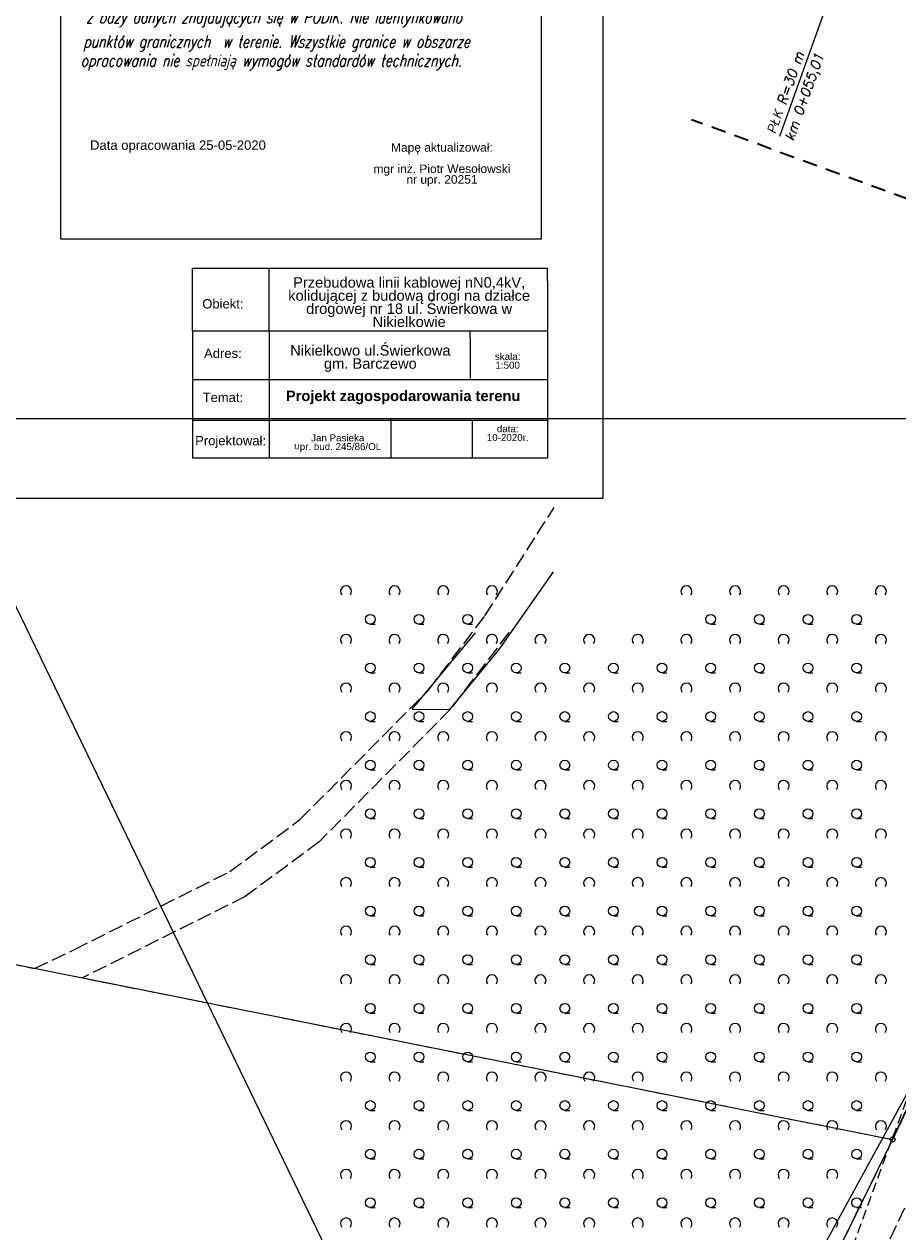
# Model space of a CAD drawing. Header units: metres. Extents: x 7471162 to 7473271, y 5962027 to 5964034.
# Tile 45 of 75: x 7472061 to 7472151, y 5963672 to 5963796. Entities that reach past the tile are written whole.
import ezdxf
from ezdxf.enums import TextEntityAlignment as Align

# ---------------------------------------------------------------- set-up
doc = ezdxf.new("R2010")
doc.units = ezdxf.units.M
doc.header["$MEASUREMENT"] = 0
for name, pattern in [('2_1', [0]), ('2_KTJZ01', [2, 1.5, -0.5]), ('2_PTTL', [1.5, 1, -0.5]), ('2_PTWP03', [0]), ('4', [2.5, 1.5, -1]), ('4_SUPT_01', [0]), ('DASHED', [19.05, 12.7, -6.35]), ('GDE', [0]), ('GUK', [2, 1.5, -0.5])]:
    doc.linetypes.add(name, pattern=pattern)
doc.layers.get('0').update_dxf_attribs({"color": 250, "linetype": 'CONTINUOUS', "lineweight": 100})
doc.layers.get('Defpoints').update_dxf_attribs({"linetype": 'CONTINUOUS'})
for name, color, linetype, lineweight in [('01_wymiary', 7, 'CONTINUOUS', 0), ('111opisy', 7, 'CONTINUOUS', 25), ('Dzialki', 7, 'GDE', 18), ('Kontury', 90, 'GUK', 18), ('KTJZ_L_0', 7, '2_KTJZ01', 18), ('LINIE_L_1', 90, '4', 35), ('PROJ. LINIA KABLOWA nn', 1, 'DASHED', 40), ('PTTL_L_3', 7, '2_PTTL', 18), ('PTWP_L_2', 141, '2_1', 18), ('Punkty', 7, 'CONTINUOUS', 18), ('SUPT_L_0', 30, '4_SUPT_01', 18)]:
    doc.layers.add(name, color=color, linetype=linetype, lineweight=lineweight)
doc.layers.add('1900723-RAMKA 4 1_500', color=7, linetype='CONTINUOUS')
doc.layers.add('dr_uchwyty', color=7, linetype='CONTINUOUS')
doc.styles.add('ARIAL', font='ariali.ttf', dxfattribs={"height": 2.5})
doc.styles.add('Opis', font='arial.ttf')
doc.styles.get("Standard").update_dxf_attribs({"font": 'Simplex.SHX', "width": 0.75})
doc.styles.add('STYL_ARIAL', font='simplex_.ttf', dxfattribs={"width": 0.75, "oblique": 0.1})
doc.dimstyles.new('ISO-25', dxfattribs={"dimscale": 0.4, "dimtxt": 2.5, "dimasz": 2.5, "dimexe": 1.25, "dimexo": 0.625, "dimtad": 1, "dimzin": 1, "dimtxsty": 'Standard', "dimblk": 'OBLIQUE', "dimcen": 2.5, "dimadec": 0, "dimazin": 0, "dimtfac": 1, "dimtmove": 0, "dimatfit": 3, "dimfxl": 1, "dimarcsym": 0})

# ---------------------------------------------------------------- blocks, each defined once
blk = doc.blocks.new('GRT')
at = {"linetype": 'Continuous'}
blk.add_circle((0, 0), 0.25, dxfattribs=at)
blk = doc.blocks.new('2_PTTL02')
at = {"linetype": 'Continuous'}
blk.add_arc((0, 0.36), 0.571, 321.3178, 218.6822, dxfattribs=at)
blk = doc.blocks.new('2_PTTL05')
at = {"linetype": 'Continuous'}
blk.add_line((0, -0.5), (0.5, -0.5), dxfattribs=at)
blk.add_circle((0, 0), 0.5, dxfattribs=at)
blk = doc.blocks.new('_Oblique')
at = {"color": 0, "linetype": 'ByBlock', "lineweight": -2, "transparency": 16777216}
blk.add_line((-0.5, -0.5), (0.5, 0.5), dxfattribs=at)
blk = doc.blocks.new('*D463')
at = {"layer": '01_wymiary', "color": 0, "lineweight": -2}
for p, q in [((7472011.43, 5963838.87), (7472010.34, 5963838.35)), ((7472886.13, 5962027.58), (7472010.79, 5963838.56)), ((7472886.78, 5962027.9), (7472885.68, 5962027.37))]:
    blk.add_line(p, q, dxfattribs=at)
at = {"layer": 'Defpoints', "color": 0, "lineweight": 15}
for p in [(7472010.79, 5963838.56), (7472011.65, 5963838.98), (7472887, 5962028)]:
    blk.add_point(p, dxfattribs=at)
at = {"layer": '01_wymiary', "color": 0, "lineweight": -2}
for p, rotation in [((7472010.79, 5963838.56), 115.7971028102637), ((7472886.13, 5962027.58), 295.7971028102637)]:
    blk.add_blockref('_Oblique', p, dxfattribs=dict(at, rotation=rotation))
at = {"layer": '01_wymiary', "color": 0, "insert": (7472449.22, 5962933.44), "char_height": 1, "attachment_point": 5, "rotation": 295.7971}
blk.add_mtext('2011,44', dxfattribs=at)
blk = doc.blocks.new('uchwyt_lewa')
at = {"layer": 'dr_uchwyty', "lineweight": 0}
blk.add_lwpolyline([(-5, 0), (-28, 0)], dxfattribs=at)
at = {"layer": 'dr_uchwyty', "lineweight": 0, "oblique": 10}
blk.add_attdef('LINIA1', text='', height=1, dxfattribs=at).set_placement((-28, 0.16), align=Align.BOTTOM_LEFT)
blk.add_attdef('LINIA2', text='', height=1, dxfattribs=at).set_placement((-28, -0.5), align=Align.TOP_LEFT)

msp = doc.modelspace()

# ---------------------------------------------------------------- linework, layer by layer
at = {"color": 0, "linetype": 'Continuous', "lineweight": 15}
for p, q in [((7472120.765, 5963897.037), (7472120.765, 5963747.037)), ((7472078.554, 5963768.787), (7472078.554, 5963770.705)), ((7472078.554, 5963770.705), (7472115.045, 5963770.705)), ((7472086.457, 5963768.787), (7472086.457, 5963770.705)), ((7472115.045, 5963770.705), (7472115.056, 5963768.032)), ((7472078.554, 5963764.256), (7472078.554, 5963768.787)), ((7472086.457, 5963764.256), (7472086.457, 5963768.787)), ((7472115.056, 5963768.787), (7472115.056, 5963763.303)), ((7472078.554, 5963764.256), (7472078.554, 5963751.181)), ((7472078.554, 5963764.256), (7472115.056, 5963764.256)), ((7472086.457, 5963764.256), (7472086.457, 5963751.168)), ((7472107.099, 5963763.556), (7472107.099, 5963764.256)), ((7472115.056, 5963763.303), (7472115.056, 5963751.181)), ((7472078.554, 5963759.266), (7472115.056, 5963759.266)), ((7472078.554, 5963755.095), (7472115.056, 5963755.095)), ((7472098.954, 5963755.152), (7472098.954, 5963751.187)), ((7472107.324, 5963755.095), (7472107.324, 5963751.205)), ((7472115.056, 5963751.181), (7472078.554, 5963751.181)), ((7472120.765, 5963747.037), (7471909.907, 5963747.037))]:
    msp.add_line(p, q, dxfattribs=at)
msp.add_lwpolyline([(7472065.008, 5963826.185), (7472114.407, 5963826.185), (7472114.407, 5963773.709), (7472065.008, 5963773.709)], close=True, dxfattribs=at)
at = {"layer": 'Defpoints', "color": 1, "linetype": 'Continuous', "lineweight": 0}
msp.add_lwpolyline([(7471869.207, 5963897.728), (7472251.121, 5963897.728), (7472251.121, 5963755.228), (7471869.207, 5963755.228), (7471869.207, 5963897.728)], dxfattribs=at)
at = {"layer": 'Dzialki'}
for p, q in [((7472030.12, 5963705.135), (7472150.55, 5963681.115)), ((7472150.55, 5963681.115), (7472116.61, 5963612.055))]:
    msp.add_line(p, q, dxfattribs=at)
at = {"layer": 'Kontury', "linetype": 'ByBlock', "lineweight": 30}
msp.add_line((7472150.55, 5963681.115), (7472196.76, 5963779.975), dxfattribs=at)
at = {"layer": 'Kontury'}
for p, q in [((7472150.55, 5963681.115), (7472196.76, 5963779.975)), ((7472108.63, 5963734.965), (7472115.75, 5963746.105)), ((7472102.82, 5963727.325), (7472108.63, 5963734.965)), ((7472111.09, 5963733.245), (7472105.08, 5963725.365)), ((7472089.61, 5963714.005), (7472102.82, 5963727.325)), ((7472105.08, 5963725.365), (7472091.58, 5963711.715)), ((7472082.4, 5963708.665), (7472089.61, 5963714.005)), ((7472091.58, 5963711.715), (7472083.98, 5963706.105)), ((7472066.44, 5963700.665), (7472082.4, 5963708.665)), ((7472083.98, 5963706.105), (7472067.24, 5963697.735)), ((7472030.12, 5963705.135), (7472062.33, 5963698.715)), ((7472062.33, 5963698.715), (7472066.44, 5963700.665)), ((7472067.24, 5963697.735), (7472150.55, 5963681.115)), ((7472150.55, 5963681.115), (7472116.61, 5963612.055))]:
    msp.add_line(p, q, dxfattribs=at)
at = {"layer": 'KTJZ_L_0', "linetype": '2_KTJZ01'}
msp.add_line((7472146.032, 5963661.866), (7472157.941, 5963687.083), dxfattribs=at)
at = {"layer": 'LINIE_L_1', "linetype": '4'}
msp.add_line((7472201.414, 5963759.689), (7472129.88, 5963785.972), dxfattribs=at)
at = {"layer": 'PROJ. LINIA KABLOWA nn', "color": 7, "linetype": 'ByBlock', "lineweight": 25}
for p, q in [((7472107.099, 5963763.556), (7472107.099, 5963759.385)), ((7472078.554, 5963755.095), (7472115.056, 5963755.095))]:
    msp.add_line(p, q, dxfattribs=at)
at = {"layer": 'PTTL_L_3', "linetype": '2_PTTL'}
msp.add_line((7472144.901, 5963665.891), (7472155.831, 5963695.646), dxfattribs=at)
at = {"layer": 'PTWP_L_2', "linetype": '2_PTWP03'}
for p, q in [((7472115.635, 5963739.478), (7472110.066, 5963731.499)), ((7472101.136, 5963725.359), (7472107.656, 5963733.209)), ((7472110.066, 5963731.499), (7472104.986, 5963725.319)), ((7472101.136, 5963725.359), (7472104.986, 5963725.319))]:
    msp.add_line(p, q, dxfattribs=at)
at = {"layer": 'SUPT_L_0', "linetype": '4_SUPT_01'}
msp.add_line((7472141.042, 5963665.685), (7472157.811, 5963696.462), dxfattribs=at)

# ---------------------------------------------------------------- block references
at = {"layer": 'dr_uchwyty', "rotation": 70.37126393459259}
msp.add_blockref('uchwyt_lewa', (7472148.342, 5963810.641), dxfattribs=at).add_auto_attribs({'LINIA1': 'PŁK R=30 m', 'LINIA2': 'km 0+055,01'})
at = {"layer": 'PTTL_L_3'}
for name, p in [('2_PTTL02', (7472094.347, 5963737.113)), ('2_PTTL02', (7472099.347, 5963737.113)), ('2_PTTL02', (7472104.347, 5963737.113)), ('2_PTTL02', (7472109.347, 5963737.113)), ('2_PTTL02', (7472129.347, 5963737.113)), ('2_PTTL02', (7472134.347, 5963737.113)), ('2_PTTL02', (7472139.347, 5963737.113)), ('2_PTTL02', (7472144.347, 5963737.113)), ('2_PTTL02', (7472149.347, 5963737.113)), ('2_PTTL05', (7472096.847, 5963734.613)), ('2_PTTL05', (7472101.847, 5963734.613)), ('2_PTTL05', (7472106.847, 5963734.613)), ('2_PTTL05', (7472131.847, 5963734.613)), ('2_PTTL05', (7472136.847, 5963734.613)), ('2_PTTL05', (7472141.847, 5963734.613)), ('2_PTTL05', (7472146.847, 5963734.613)), ('2_PTTL02', (7472094.347, 5963732.113)), ('2_PTTL02', (7472099.347, 5963732.113)), ('2_PTTL02', (7472104.347, 5963732.113)), ('2_PTTL02', (7472109.347, 5963732.113)), ('2_PTTL02', (7472114.347, 5963732.113)), ('2_PTTL02', (7472119.347, 5963732.113)), ('2_PTTL02', (7472124.347, 5963732.113)), ('2_PTTL02', (7472129.347, 5963732.113)), ('2_PTTL02', (7472134.347, 5963732.113)), ('2_PTTL02', (7472139.347, 5963732.113)), ('2_PTTL02', (7472144.347, 5963732.113)), ('2_PTTL02', (7472149.347, 5963732.113)), ('2_PTTL05', (7472096.847, 5963729.613)), ('2_PTTL05', (7472101.847, 5963729.613)), ('2_PTTL05', (7472106.847, 5963729.613)), ('2_PTTL05', (7472111.847, 5963729.613)), ('2_PTTL05', (7472116.847, 5963729.613)), ('2_PTTL05', (7472121.847, 5963729.613)), ('2_PTTL05', (7472126.847, 5963729.613)), ('2_PTTL05', (7472131.847, 5963729.613)), ('2_PTTL05', (7472136.847, 5963729.613)), ('2_PTTL05', (7472141.847, 5963729.613)), ('2_PTTL05', (7472146.847, 5963729.613)), ('2_PTTL02', (7472094.347, 5963727.113)), ('2_PTTL02', (7472099.347, 5963727.113)), ('2_PTTL02', (7472104.347, 5963727.113)), ('2_PTTL02', (7472109.347, 5963727.113)), ('2_PTTL02', (7472114.347, 5963727.113)), ('2_PTTL02', (7472119.347, 5963727.113)), ('2_PTTL02', (7472124.347, 5963727.113)), ('2_PTTL02', (7472129.347, 5963727.113)), ('2_PTTL02', (7472134.347, 5963727.113)), ('2_PTTL02', (7472139.347, 5963727.113)), ('2_PTTL02', (7472144.347, 5963727.113)), ('2_PTTL02', (7472149.347, 5963727.113)), ('2_PTTL05', (7472096.847, 5963724.613)), ('2_PTTL05', (7472101.847, 5963724.613)), ('2_PTTL05', (7472106.847, 5963724.613)), ('2_PTTL05', (7472111.847, 5963724.613)), ('2_PTTL05', (7472116.847, 5963724.613)), ('2_PTTL05', (7472121.847, 5963724.613)), ('2_PTTL05', (7472126.847, 5963724.613)), ('2_PTTL05', (7472131.847, 5963724.613)), ('2_PTTL05', (7472136.847, 5963724.613)), ('2_PTTL05', (7472141.847, 5963724.613)), ('2_PTTL05', (7472146.847, 5963724.613)), ('2_PTTL02', (7472094.347, 5963722.113)), ('2_PTTL02', (7472099.347, 5963722.113)), ('2_PTTL02', (7472104.347, 5963722.113)), ('2_PTTL02', (7472109.347, 5963722.113)), ('2_PTTL02', (7472114.347, 5963722.113)), ('2_PTTL02', (7472119.347, 5963722.113)), ('2_PTTL02', (7472124.347, 5963722.113)), ('2_PTTL02', (7472129.347, 5963722.113)), ('2_PTTL02', (7472134.347, 5963722.113)), ('2_PTTL02', (7472139.347, 5963722.113)), ('2_PTTL02', (7472144.347, 5963722.113)), ('2_PTTL02', (7472149.347, 5963722.113)), ('2_PTTL05', (7472096.847, 5963719.613)), ('2_PTTL05', (7472101.847, 5963719.613)), ('2_PTTL05', (7472106.847, 5963719.613)), ('2_PTTL05', (7472111.847, 5963719.613)), ('2_PTTL05', (7472116.847, 5963719.613)), ('2_PTTL05', (7472121.847, 5963719.613)), ('2_PTTL05', (7472126.847, 5963719.613)), ('2_PTTL05', (7472131.847, 5963719.613)), ('2_PTTL05', (7472136.847, 5963719.613)), ('2_PTTL05', (7472141.847, 5963719.613)), ('2_PTTL05', (7472146.847, 5963719.613)), ('2_PTTL02', (7472094.347, 5963717.113)), ('2_PTTL02', (7472099.347, 5963717.113)), ('2_PTTL02', (7472104.347, 5963717.113)), ('2_PTTL02', (7472109.347, 5963717.113)), ('2_PTTL02', (7472114.347, 5963717.113)), ('2_PTTL02', (7472119.347, 5963717.113)), ('2_PTTL02', (7472124.347, 5963717.113)), ('2_PTTL02', (7472129.347, 5963717.113)), ('2_PTTL02', (7472134.347, 5963717.113)), ('2_PTTL02', (7472139.347, 5963717.113)), ('2_PTTL02', (7472144.347, 5963717.113)), ('2_PTTL02', (7472149.347, 5963717.113)), ('2_PTTL05', (7472096.847, 5963714.613)), ('2_PTTL05', (7472101.847, 5963714.613)), ('2_PTTL05', (7472106.847, 5963714.613)), ('2_PTTL05', (7472111.847, 5963714.613)), ('2_PTTL05', (7472116.847, 5963714.613)), ('2_PTTL05', (7472121.847, 5963714.613)), ('2_PTTL05', (7472126.847, 5963714.613)), ('2_PTTL05', (7472131.847, 5963714.613)), ('2_PTTL05', (7472136.847, 5963714.613)), ('2_PTTL05', (7472141.847, 5963714.613)), ('2_PTTL05', (7472146.847, 5963714.613)), ('2_PTTL02', (7472094.347, 5963712.113)), ('2_PTTL02', (7472099.347, 5963712.113)), ('2_PTTL02', (7472104.347, 5963712.113)), ('2_PTTL02', (7472109.347, 5963712.113)), ('2_PTTL02', (7472114.347, 5963712.113)), ('2_PTTL02', (7472119.347, 5963712.113)), ('2_PTTL02', (7472124.347, 5963712.113)), ('2_PTTL02', (7472129.347, 5963712.113)), ('2_PTTL02', (7472134.347, 5963712.113)), ('2_PTTL02', (7472139.347, 5963712.113)), ('2_PTTL02', (7472144.347, 5963712.113)), ('2_PTTL02', (7472149.347, 5963712.113)), ('2_PTTL05', (7472096.847, 5963709.613)), ('2_PTTL05', (7472101.847, 5963709.613)), ('2_PTTL05', (7472106.847, 5963709.613)), ('2_PTTL05', (7472111.847, 5963709.613)), ('2_PTTL05', (7472116.847, 5963709.613)), ('2_PTTL05', (7472121.847, 5963709.613)), ('2_PTTL05', (7472126.847, 5963709.613)), ('2_PTTL05', (7472131.847, 5963709.613)), ('2_PTTL05', (7472136.847, 5963709.613)), ('2_PTTL05', (7472141.847, 5963709.613)), ('2_PTTL05', (7472146.847, 5963709.613)), ('2_PTTL02', (7472094.347, 5963707.113)), ('2_PTTL02', (7472099.347, 5963707.113)), ('2_PTTL02', (7472104.347, 5963707.113)), ('2_PTTL02', (7472109.347, 5963707.113)), ('2_PTTL02', (7472114.347, 5963707.113)), ('2_PTTL02', (7472119.347, 5963707.113)), ('2_PTTL02', (7472124.347, 5963707.113)), ('2_PTTL02', (7472129.347, 5963707.113)), ('2_PTTL02', (7472134.347, 5963707.113)), ('2_PTTL02', (7472139.347, 5963707.113)), ('2_PTTL02', (7472144.347, 5963707.113)), ('2_PTTL02', (7472149.347, 5963707.113)), ('2_PTTL05', (7472096.847, 5963704.613)), ('2_PTTL05', (7472101.847, 5963704.613)), ('2_PTTL05', (7472106.847, 5963704.613)), ('2_PTTL05', (7472111.847, 5963704.613)), ('2_PTTL05', (7472116.847, 5963704.613)), ('2_PTTL05', (7472121.847, 5963704.613)), ('2_PTTL05', (7472126.847, 5963704.613)), ('2_PTTL05', (7472131.847, 5963704.613)), ('2_PTTL05', (7472136.847, 5963704.613)), ('2_PTTL05', (7472141.847, 5963704.613)), ('2_PTTL05', (7472146.847, 5963704.613)), ('2_PTTL02', (7472094.347, 5963702.113)), ('2_PTTL02', (7472099.347, 5963702.113)), ('2_PTTL02', (7472104.347, 5963702.113)), ('2_PTTL02', (7472109.347, 5963702.113)), ('2_PTTL02', (7472114.347, 5963702.113)), ('2_PTTL02', (7472119.347, 5963702.113)), ('2_PTTL02', (7472124.347, 5963702.113)), ('2_PTTL02', (7472129.347, 5963702.113)), ('2_PTTL02', (7472134.347, 5963702.113)), ('2_PTTL02', (7472139.347, 5963702.113)), ('2_PTTL02', (7472144.347, 5963702.113)), ('2_PTTL02', (7472149.347, 5963702.113)), ('2_PTTL05', (7472096.847, 5963699.613)), ('2_PTTL05', (7472101.847, 5963699.613)), ('2_PTTL05', (7472106.847, 5963699.613)), ('2_PTTL05', (7472111.847, 5963699.613)), ('2_PTTL05', (7472116.847, 5963699.613)), ('2_PTTL05', (7472121.847, 5963699.613)), ('2_PTTL05', (7472126.847, 5963699.613)), ('2_PTTL05', (7472131.847, 5963699.613)), ('2_PTTL05', (7472136.847, 5963699.613)), ('2_PTTL05', (7472141.847, 5963699.613)), ('2_PTTL05', (7472146.847, 5963699.613)), ('2_PTTL02', (7472094.347, 5963697.113)), ('2_PTTL02', (7472099.347, 5963697.113)), ('2_PTTL02', (7472104.347, 5963697.113)), ('2_PTTL02', (7472109.347, 5963697.113)), ('2_PTTL02', (7472114.347, 5963697.113)), ('2_PTTL02', (7472119.347, 5963697.113)), ('2_PTTL02', (7472124.347, 5963697.113)), ('2_PTTL02', (7472129.347, 5963697.113)), ('2_PTTL02', (7472134.347, 5963697.113)), ('2_PTTL02', (7472139.347, 5963697.113)), ('2_PTTL02', (7472144.347, 5963697.113)), ('2_PTTL02', (7472149.347, 5963697.113)), ('2_PTTL05', (7472096.847, 5963694.613)), ('2_PTTL05', (7472101.847, 5963694.613)), ('2_PTTL05', (7472106.847, 5963694.613)), ('2_PTTL05', (7472111.847, 5963694.613)), ('2_PTTL05', (7472116.847, 5963694.613)), ('2_PTTL05', (7472121.847, 5963694.613)), ('2_PTTL05', (7472126.847, 5963694.613)), ('2_PTTL05', (7472131.847, 5963694.613)), ('2_PTTL05', (7472136.847, 5963694.613)), ('2_PTTL05', (7472141.847, 5963694.613)), ('2_PTTL05', (7472146.847, 5963694.613)), ('2_PTTL02', (7472094.347, 5963692.113)), ('2_PTTL02', (7472099.347, 5963692.113)), ('2_PTTL02', (7472104.347, 5963692.113)), ('2_PTTL02', (7472109.347, 5963692.113)), ('2_PTTL02', (7472114.347, 5963692.113)), ('2_PTTL02', (7472119.347, 5963692.113)), ('2_PTTL02', (7472124.347, 5963692.113)), ('2_PTTL02', (7472129.347, 5963692.113)), ('2_PTTL02', (7472134.347, 5963692.113)), ('2_PTTL02', (7472139.347, 5963692.113)), ('2_PTTL02', (7472144.347, 5963692.113)), ('2_PTTL02', (7472149.347, 5963692.113)), ('2_PTTL05', (7472096.847, 5963689.613)), ('2_PTTL05', (7472101.847, 5963689.613)), ('2_PTTL05', (7472106.847, 5963689.613)), ('2_PTTL05', (7472111.847, 5963689.613)), ('2_PTTL05', (7472116.847, 5963689.613)), ('2_PTTL05', (7472121.847, 5963689.613)), ('2_PTTL05', (7472126.847, 5963689.613)), ('2_PTTL05', (7472131.847, 5963689.613)), ('2_PTTL05', (7472136.847, 5963689.613)), ('2_PTTL05', (7472141.847, 5963689.613)), ('2_PTTL05', (7472146.847, 5963689.613)), ('2_PTTL02', (7472094.347, 5963687.113)), ('2_PTTL02', (7472099.347, 5963687.113)), ('2_PTTL02', (7472104.347, 5963687.113)), ('2_PTTL02', (7472109.347, 5963687.113)), ('2_PTTL02', (7472114.347, 5963687.113)), ('2_PTTL02', (7472119.347, 5963687.113)), ('2_PTTL02', (7472124.347, 5963687.113)), ('2_PTTL02', (7472129.347, 5963687.113)), ('2_PTTL02', (7472134.347, 5963687.113)), ('2_PTTL02', (7472139.347, 5963687.113)), ('2_PTTL02', (7472144.347, 5963687.113)), ('2_PTTL02', (7472149.347, 5963687.113)), ('2_PTTL05', (7472096.847, 5963684.613)), ('2_PTTL05', (7472101.847, 5963684.613)), ('2_PTTL05', (7472106.847, 5963684.613)), ('2_PTTL05', (7472111.847, 5963684.613)), ('2_PTTL05', (7472116.847, 5963684.613)), ('2_PTTL05', (7472121.847, 5963684.613)), ('2_PTTL05', (7472126.847, 5963684.613)), ('2_PTTL05', (7472131.847, 5963684.613)), ('2_PTTL05', (7472136.847, 5963684.613)), ('2_PTTL05', (7472141.847, 5963684.613)), ('2_PTTL05', (7472146.847, 5963684.613)), ('2_PTTL02', (7472094.347, 5963682.113)), ('2_PTTL02', (7472099.347, 5963682.113)), ('2_PTTL02', (7472104.347, 5963682.113)), ('2_PTTL02', (7472109.347, 5963682.113)), ('2_PTTL02', (7472114.347, 5963682.113)), ('2_PTTL02', (7472119.347, 5963682.113)), ('2_PTTL02', (7472124.347, 5963682.113)), ('2_PTTL02', (7472129.347, 5963682.113)), ('2_PTTL02', (7472134.347, 5963682.113)), ('2_PTTL02', (7472139.347, 5963682.113)), ('2_PTTL02', (7472144.347, 5963682.113)), ('2_PTTL02', (7472149.347, 5963682.113)), ('2_PTTL05', (7472096.847, 5963679.613)), ('2_PTTL05', (7472101.847, 5963679.613)), ('2_PTTL05', (7472106.847, 5963679.613)), ('2_PTTL05', (7472111.847, 5963679.613)), ('2_PTTL05', (7472116.847, 5963679.613)), ('2_PTTL05', (7472121.847, 5963679.613)), ('2_PTTL05', (7472126.847, 5963679.613)), ('2_PTTL05', (7472131.847, 5963679.613)), ('2_PTTL05', (7472136.847, 5963679.613)), ('2_PTTL05', (7472141.847, 5963679.613)), ('2_PTTL05', (7472146.847, 5963679.613)), ('2_PTTL02', (7472094.347, 5963677.113)), ('2_PTTL02', (7472099.347, 5963677.113)), ('2_PTTL02', (7472104.347, 5963677.113)), ('2_PTTL02', (7472109.347, 5963677.113)), ('2_PTTL02', (7472114.347, 5963677.113)), ('2_PTTL02', (7472119.347, 5963677.113)), ('2_PTTL02', (7472124.347, 5963677.113)), ('2_PTTL02', (7472129.347, 5963677.113)), ('2_PTTL02', (7472134.347, 5963677.113)), ('2_PTTL02', (7472139.347, 5963677.113)), ('2_PTTL02', (7472144.347, 5963677.113)), ('2_PTTL05', (7472096.847, 5963674.613)), ('2_PTTL05', (7472101.847, 5963674.613)), ('2_PTTL05', (7472106.847, 5963674.613)), ('2_PTTL05', (7472111.847, 5963674.613)), ('2_PTTL05', (7472116.847, 5963674.613)), ('2_PTTL05', (7472121.847, 5963674.613)), ('2_PTTL05', (7472126.847, 5963674.613)), ('2_PTTL05', (7472131.847, 5963674.613)), ('2_PTTL05', (7472136.847, 5963674.613)), ('2_PTTL05', (7472141.847, 5963674.613)), ('2_PTTL05', (7472146.847, 5963674.613)), ('2_PTTL02', (7472094.347, 5963672.113)), ('2_PTTL02', (7472099.347, 5963672.113)), ('2_PTTL02', (7472104.347, 5963672.113)), ('2_PTTL02', (7472109.347, 5963672.113)), ('2_PTTL02', (7472114.347, 5963672.113)), ('2_PTTL02', (7472119.347, 5963672.113)), ('2_PTTL02', (7472124.347, 5963672.113)), ('2_PTTL02', (7472129.347, 5963672.113)), ('2_PTTL02', (7472134.347, 5963672.113)), ('2_PTTL02', (7472139.347, 5963672.113)), ('2_PTTL02', (7472144.347, 5963672.113))]:
    msp.add_blockref(name, p, dxfattribs=at)
at = {"layer": 'Punkty'}
msp.add_blockref('GRT', (7472150.55, 5963681.115), dxfattribs=at)

# ---------------------------------------------------------------- texts
at = {"color": 0, "lineweight": 15, "ltscale": 0.01, "insert": (7472104.206, 5963783.576), "char_height": 0.88, "attachment_point": 2, "rotation": 0.09784, "line_spacing_factor": 0.75, "style": 'ARIAL'}
msp.add_mtext('\\A1;{\\fArial|b0|i0|c238|p34;Mapę aktualizował:\\P\\Pmgr inż. Piotr Wesołowski\\Pnr upr. 20251}', dxfattribs=at)
at = {"color": 0, "ltscale": 0.01, "attachment_point": 2, "line_spacing_factor": 0.75, "style": 'ARIAL'}
for s, insert, char_height in [('\\A1;{\\fArial|b0|i0|c238|p34;Przebudowa linii kablowej nN0,4kV,\\Pkolidującej z budową drogi na działce\\Pdrogowej nr 18 ul. Świerkowa w\\PNikielkowie}', (7472100.837, 5963769.789), 1.07838), ('{\\fArial|b0|i0|c238|p34;Adres:}', (7472081.686, 5963762.437), 0.95856), ('{\\fArial|b0|i0|c238|p34;Nikielkowo ul.Świerkowa \\Pgm. Barczewo}', (7472096.85, 5963762.8), 1.07838), ('{\\fArial|b0|i0|c238|p34;Temat:}', (7472081.686, 5963757.907), 0.95856), ('{\\fArial|b1|i0|c238|p34;Projekt zagospodarowania terenu}', (7472100.221, 5963758.129), 1.07838), ('{\\fArial|b0|i0|c238|p34;Projektował:}', (7472082.48, 5963753.457), 0.95856)]:
    msp.add_mtext(s, dxfattribs=dict(at, insert=insert, char_height=char_height))
at = {"ltscale": 0.01, "attachment_point": 2, "line_spacing_factor": 0.75, "style": 'ARIAL'}
for s, insert, char_height in [('{\\fArial|b0|i0|c238|p34;\\C0;Obiekt:}', (7472081.686, 5963767.532), 0.95856), ('{\\fArial|b0|i0|c238|p34;\\C0;skala: \\P1:500}', (7472110.969, 5963761.997), 0.71892), ('\\A1;{\\fArial|b0|i0|c238|p34;\\H1.282x;\\C0;Jan Pasieka\\H0.78x;\\PU\\H1.282x;pr. bud. 245/86/OL }', (7472093.493, 5963753.626), 0.56076)]:
    msp.add_mtext(s, dxfattribs=dict(at, insert=insert, char_height=char_height))
at = {"color": 0, "ltscale": 0.01, "insert": (7472110.975, 5963754.563), "char_height": 0.71892, "width": 13.72514, "attachment_point": 2, "line_spacing_factor": 0.75, "style": 'ARIAL'}
msp.add_mtext('{\\fArial|b0|i0|c238|p34;data:\\P10-2020r.}', dxfattribs=at)
at = {"layer": '111opisy', "color": 0, "insert": (7472068.021, 5963787.056), "char_height": 0.9625, "width": 42.54304, "attachment_point": 1, "style": 'Opis'}
msp.add_mtext('\\P\\PData opracowania 25-05-2020', dxfattribs=at)
at = {"layer": '1900723-RAMKA 4 1_500', "color": 0, "style": 'STYL_ARIAL', "oblique": 15, "width": 0.75}
for s, p in [('z bazy danych znajdujących się w PODiK. Nie identyfikowano', (7472067.61, 5963795.897)), ('punktów granicznych  w terenie. Wszystkie granice w obszarze', (7472067.332, 5963793.396)), ('opracowania nie spełniają wymogów standardów technicznych.', (7472067.054, 5963791.45))]:
    msp.add_text(s, height=1.2375, dxfattribs=at).set_placement(p)

# ---------------------------------------------------------------- dimensions: what is measured, and where the dimension line sits
at = {"layer": '01_wymiary'}
dim = msp.add_aligned_dim(p1=(7472887.002, 5962028.005), p2=(7472011.654, 5963838.984), distance=0.965, dimstyle='ISO-25', dxfattribs=at)
dim.commit()
dim.dimension.update_dxf_attribs({"geometry": '*D463', "text_midpoint": (7472449.22, 5962933.442)})

doc.saveas('drawing.dxf')
